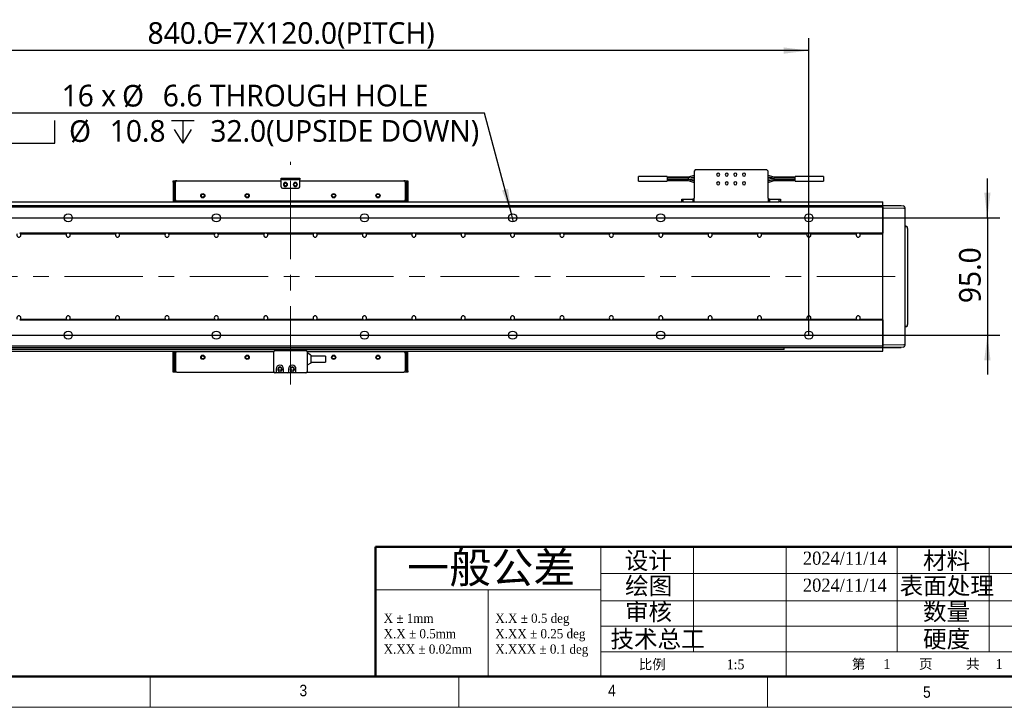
# Model space of a CAD drawing. Header units: millimetres. Extents: x 25 to 2075, y 25 to 1460.
# Tile 2 of 15: x 444 to 1242, y 25 to 582. Entities that reach past the tile are written whole.
import ezdxf

# ---------------------------------------------------------------- set-up
doc = ezdxf.new("R2010")
doc.units = ezdxf.units.MM
doc.header["$LTSCALE"] = 5
doc.linetypes.add('CENTER', pattern=[10.16, 6.35, -1.27, 1.27, -1.27])
doc.linetypes.add('CENTERX2', pattern=[20.32, 12.7, -2.54, 2.54, -2.54])
for name, color, linetype in [('中心线', 1, 'CENTER'), ('文字_', 7, 'Continuous'), ('标注', 7, 'Continuous')]:
    doc.layers.add(name, color=color, linetype=linetype)
doc.styles.add('SLDTEXTSTYLE1', font='GOTHIC.TTF', dxfattribs={"width": 0.913})
doc.styles.add('SLDTEXTSTYLE10', font='MSYH.TTC')
doc.styles.add('SLDTEXTSTYLE2', font='TIMES NEW ROMAN BLOD.TTF', dxfattribs={"width": 0.933})
doc.styles.add('SLDTEXTSTYLE4', font='SIMSUN.TTC', dxfattribs={"bigfont": 'bigfont'})
doc.styles.add('SLDTEXTSTYLE7', font='TIMES NEW ROMAN.TTF', dxfattribs={"width": 0.933})
doc.dimstyles.new('SLDDIMSTYLE0', dxfattribs={"dimtxt": 17.5, "dimasz": 20.4, "dimexe": 0, "dimexo": 0.0625, "dimgap": 4.375, "dimtad": 2, "dimrnd": 1e-09, "dimzin": 4, "dimdsep": 46, "dimtxsty": 'SLDTEXTSTYLE10', "dimsah": 1, "dimcen": 0.09, "dimadec": 0, "dimazin": 1, "dimtfac": 1, "dimtmove": 0, "dimatfit": 0, "dimfxl": 0, "dimfrac": 2, "dimtolj": 1, "dimtzin": 12, "dimarcsym": 0})
doc.dimstyles.new('SLDDIMSTYLE1', dxfattribs={"dimtxt": 17.5, "dimasz": 20.4, "dimexe": 0, "dimexo": 0.0625, "dimgap": 4.375, "dimtad": 2, "dimrnd": 1e-09, "dimzin": 4, "dimdsep": 46, "dimtxsty": 'SLDTEXTSTYLE10', "dimsah": 1, "dimcen": 0.09, "dimadec": 0, "dimazin": 1, "dimtfac": 1, "dimtofl": 0, "dimtmove": 0, "dimatfit": 3, "dimfxl": 0, "dimfrac": 2, "dimtolj": 1, "dimtzin": 12, "dimarcsym": 0})
doc.dimstyles.new('SLDDIMSTYLE5', dxfattribs={"dimtxt": 17.5, "dimasz": 20.4, "dimexe": 0, "dimexo": 0.0625, "dimgap": 4.375, "dimtad": 0, "dimtih": 1, "dimtoh": 1, "dimdec": 1, "dimrnd": 1e-09, "dimzin": 12, "dimdsep": 46, "dimtxsty": 'SLDTEXTSTYLE10', "dimblk1": 'NONE', "dimsah": 1, "dimcen": 0, "dimadec": 0, "dimazin": 3, "dimtfac": 1, "dimtmove": 0, "dimatfit": 3, "dimldrblk": 'NONE', "dimfxl": 0, "dimfrac": 2, "dimtolj": 1, "dimtzin": 12, "dimarcsym": 0})

# ---------------------------------------------------------------- blocks, each defined once
blk = doc.blocks.new('SW_NOTE_0')
at = {"color": 0, "linetype": 'Continuous', "lineweight": 0, "char_height": 7.5, "attachment_point": 1, "style": 'SLDTEXTSTYLE2'}
for s, insert in [('X.X ± 0.5 deg', (0, 9.89)), ('X.XX ± 0.25 deg', (0, -2.61)), ('X.XXX ± 0.1 deg', (0, -15.11))]:
    blk.add_mtext(s, dxfattribs=dict(at, insert=insert))
blk = doc.blocks.new('SW_NOTE_0_1')
at = {"color": 0, "linetype": 'Continuous', "lineweight": 0, "char_height": 7.5, "attachment_point": 1, "style": 'SLDTEXTSTYLE2'}
for s, insert in [('X ± 1mm ', (0, 9.89)), ('X.X ± 0.5mm', (0, -2.61)), ('X.XX ± 0.02mm', (0, -15.11))]:
    blk.add_mtext(s, dxfattribs=dict(at, insert=insert))
blk = doc.blocks.new('_D_18')
at = {"layer": '标注'}
for p, q in [((1228.17, 421.37), (1228.17, 453.12)), ((243.54, 421.37), (1238.17, 421.37)), ((1228.17, 421.37), (1228.17, 326.37)), ((243.54, 326.37), (1238.17, 326.37)), ((1228.17, 326.37), (1228.17, 294.62))]:
    blk.add_line(p, q, dxfattribs=at)
for points in [[(1228.17, 421.37), (1230.71, 441.77), (1225.63, 441.77)], [(1228.17, 326.37), (1225.63, 305.97), (1230.71, 305.97)]]:
    blk.add_solid(points, dxfattribs=at)
at = {"layer": '标注', "insert": (1205.2, 352.31), "char_height": 17.5, "attachment_point": 1, "rotation": 90, "style": 'SLDTEXTSTYLE10'}
blk.add_mtext('95.0', dxfattribs=at)
blk = doc.blocks.new('_D_20')
at = {"layer": '标注'}
for p, q in [((243.54, 326.37), (243.54, 566.84)), ((1083.54, 326.37), (1083.54, 566.84)), ((1083.54, 556.84), (243.54, 556.84))]:
    blk.add_line(p, q, dxfattribs=at)
for points in [[(243.54, 556.84), (263.94, 554.3), (263.94, 559.38)], [(1083.54, 556.84), (1063.14, 559.38), (1063.14, 554.3)]]:
    blk.add_solid(points, dxfattribs=at)
at = {"layer": '标注', "char_height": 17.5, "attachment_point": 1, "style": 'SLDTEXTSTYLE10'}
for s, insert in [('840.0', (547.83, 579.8)), ('=7X120.0(PITCH)', (603.59, 579.8))]:
    blk.add_mtext(s, dxfattribs=dict(at, insert=insert))
blk = doc.blocks.new('SW_SYMBOL_HOLE_SPOT')
at = {"layer": '标注', "color": 0}
for p, q in [((0, 4375), (0, 375)), ((8000, 375), (8000, 4375)), ((0, 375), (8000, 375))]:
    blk.add_line(p, q, dxfattribs=at)
blk = doc.blocks.new('SW_SYMBOL_HOLE_DEPTH')
at = {"layer": '标注', "color": 0}
for p, q in [((0, 4375), (4000, 4375)), ((2000, 4375), (2000, 375)), ((500, 2775), (2000, 375)), ((3500, 2775), (2000, 375))]:
    blk.add_line(p, q, dxfattribs=at)
blk = doc.blocks.new('_D_21')
at = {"layer": '标注'}
for p, q in [((820.77, 506.2), (435.85, 506.2)), ((842.68, 424.55), (820.77, 506.2)), ((844.39, 418.18), (842.68, 424.55))]:
    blk.add_line(p, q, dxfattribs=at)
blk.add_solid([(842.68, 424.55), (839.85, 444.91), (834.94, 443.6)], dxfattribs=at)
at = {"layer": '标注', "xscale": 0.004592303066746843, "yscale": 0.004592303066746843, "zscale": 0.004592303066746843}
for name, p in [('SW_SYMBOL_HOLE_SPOT', (435.85, 480.12)), ('SW_SYMBOL_HOLE_DEPTH', (567.13, 480.12))]:
    blk.add_blockref(name, p, dxfattribs=at)
at = {"layer": '标注', "char_height": 17.5, "attachment_point": 1, "style": 'SLDTEXTSTYLE10'}
for s, insert in [('16 x ', (478.23, 529.15)), ('%%c', (527.18, 528.98)), (' 6.6 THROUGH HOLE', (554.22, 529.15)), (' 32.0(UPSIDE DOWN)', (592.74, 500.52)), ('%%c', (484.23, 500.35)), (' 10.8 ', (511.27, 500.52))]:
    blk.add_mtext(s, dxfattribs=dict(at, insert=insert))
blk = doc.blocks.new('_None')

msp = doc.modelspace()

# ---------------------------------------------------------------- linework, layer by layer
at = {"color": 0, "linetype": 'Continuous', "lineweight": -3}
for p, q in [((968.6374585, 454.716621), (945.6349532, 454.716621)), ((990.536205, 455.7562526), (985.6362264, 454.2163443)), ((987.3797517, 453.6648896), (990.536205, 454.6569791)), ((991.536222, 460.1666164), (990.536205, 459.1666143)), ((990.536205, 459.1666143), (990.536205, 437.3666179)), ((1049.5362203, 460.1666164), (991.536222, 460.1666164)), ((1050.5362074, 459.1666143), (1049.5362203, 460.1666164)), ((1050.5362074, 437.3666179), (1050.5362074, 459.1666143)), ((1055.4362159, 454.21662), (1050.5362074, 455.7566177)), ((1050.5362074, 454.656614), (1054.7806244, 453.322662)), ((1095.4374592, 454.716621), (1072.4349539, 454.716621)), ((568.5362141, 451.3666164), (569.5362161, 451.3666164)), ((568.5362141, 450.3666144), (568.5362141, 451.3666164)), ((568.5362141, 450.3666144), (568.5362141, 434.3666155)), ((569.5362161, 451.3666164), (570.5362107, 451.3666164)), ((569.5362161, 450.3666144), (569.5362161, 451.3666164)), ((569.5362161, 450.3666144), (569.5362161, 434.3666155)), ((571.5362127, 451.3666164), (570.5362107, 451.3666164)), ((570.5362107, 451.3666164), (570.5362107, 450.3666144)), ((570.5362107, 435.8666148), (570.5362107, 450.3666144)), ((571.5362127, 451.3666164), (656.0362131, 451.3666164)), ((656.0362131, 452.3666184), (656.0362131, 453.366613)), ((656.0362131, 453.366613), (657.0362128, 453.366613)), ((657.0362128, 452.3666184), (656.0362131, 452.3666184)), ((656.0362131, 451.3666164), (656.0362131, 452.3666184)), ((656.0362131, 446.3666137), (656.0362131, 451.3666164)), ((657.0362128, 453.366613), (670.036213, 453.366613)), ((657.0362128, 452.3666184), (670.036213, 452.3666184)), ((670.036213, 453.366613), (671.0362127, 453.366613)), ((671.0362127, 452.3666184), (670.036213, 452.3666184)), ((671.0362127, 453.366613), (671.0362127, 452.3666184)), ((671.0362127, 451.3666164), (671.0362127, 452.3666184)), ((671.0362127, 446.3666137), (671.0362127, 451.3666164)), ((671.0362127, 451.3666164), (755.5362131, 451.3666164)), ((756.5362151, 451.3666164), (755.5362131, 451.3666164)), ((756.5362151, 451.3666164), (757.5362097, 451.3666164)), ((756.5362151, 450.3666144), (756.5362151, 451.3666164)), ((756.5362151, 450.3666144), (756.5362151, 435.8666148)), ((757.5362097, 451.3666164), (757.5362097, 450.3666144)), ((757.5362097, 451.3666164), (758.5362117, 451.3666164)), ((757.5362097, 450.3666144), (757.5362097, 434.3666155)), ((758.5362117, 451.3666164), (758.5362117, 450.3666144)), ((758.5362117, 450.3666144), (758.5362117, 434.3666155)), ((945.6349532, 451.0166179), (968.6374585, 451.0166179)), ((985.6375079, 454.21662), (968.6349551, 454.21662)), ((985.6374781, 453.4166139), (968.6349551, 453.4166139)), ((968.6349551, 452.3166176), (985.6374781, 452.3166176)), ((968.6349551, 451.516619), (985.6362264, 451.516619)), ((990.536205, 454.1143533), (985.6362264, 453.4166139)), ((985.6362264, 452.3166176), (990.536205, 453.0188795)), ((985.6362264, 451.516619), (985.6362264, 452.3189794)), ((985.6362264, 451.516619), (990.536205, 449.9766212)), ((990.536205, 451.0766175), (986.2917881, 452.4105769)), ((987.3844604, 452.0671722), (990.536205, 451.6168591)), ((990.536205, 452.7163711), (989.4790869, 452.867372)), ((1053.6879818, 453.6660668), (1050.5362074, 454.1163724)), ((1055.4362159, 453.4166139), (1050.5362074, 452.7143519)), ((1050.5362074, 453.0168604), (1051.5933554, 452.8658595)), ((1050.5362074, 451.6188856), (1055.4362159, 452.3166176)), ((1053.6926906, 452.0683494), (1050.5362074, 451.0762598)), ((1050.5362074, 449.9769788), (1055.4362159, 451.5168872)), ((1055.4349344, 451.516619), (1072.4374573, 451.516619)), ((1072.4374573, 453.4166139), (1055.4349642, 453.4166139)), ((1055.4349642, 452.3166176), (1072.4374573, 452.3166176)), ((1072.4374573, 454.21662), (1055.4362159, 454.21662)), ((1055.4362159, 454.21662), (1055.4362159, 453.414252)), ((1072.4349539, 451.0166179), (1095.4374592, 451.0166179)), ((657.0362128, 445.3666117), (670.036213, 445.3666117)), ((183.5362236, 431.3666169), (1143.5362022, 431.3666169)), ((346.1604934, 434.3666192), (980.9119324, 434.3666192)), ((570.5362107, 435.8666148), (570.5362107, 434.3666155)), ((755.5362131, 434.8666165), (571.5362127, 434.8666165)), ((756.5362151, 435.8666148), (756.5362151, 434.3666155)), ((980.5362146, 434.3666192), (980.5362146, 436.3666158)), ((980.5362146, 436.3666158), (981.5362017, 436.3666158)), ((981.5362017, 434.3666192), (980.9119324, 434.3666192)), ((981.5362017, 436.3666158), (981.5362017, 434.3666192)), ((981.5362017, 436.3666158), (989.5362179, 436.3666158)), ((981.5362017, 434.3666192), (989.5362179, 434.3666192)), ((989.5362179, 436.3666158), (989.5362179, 434.3666192)), ((990.536205, 436.3666158), (989.5362179, 436.3666158)), ((989.5362179, 434.3666192), (1051.5362243, 434.3666192)), ((990.536205, 434.3666192), (990.536205, 437.3666179)), ((1050.5362074, 437.3666179), (1050.5362074, 434.3666192)), ((1051.5362243, 436.3666158), (1050.5362074, 436.3666158)), ((1051.5362243, 436.3666158), (1051.5362243, 434.3666192)), ((1051.5362243, 436.3666158), (1059.5362108, 436.3666158)), ((1051.5362243, 434.3666192), (1059.5362108, 434.3666192)), ((1059.5362108, 434.3666192), (1059.5362108, 436.3666158)), ((1059.5362108, 436.3666158), (1060.5362277, 436.3666158)), ((1060.16048, 434.3666192), (1059.5362108, 434.3666192)), ((1060.16048, 434.3666192), (1143.5362022, 434.3666192)), ((1060.5362277, 436.3666158), (1060.5362277, 434.3666192)), ((1143.5362022, 434.2787508), (1143.5362022, 434.3666192)), ((1143.5362022, 431.4544853), (1143.5362022, 434.2787508)), ((1143.5362022, 431.3666169), (1143.5362022, 431.4544853)), ((1143.5362022, 431.3666169), (1158.286206, 431.3666169)), ((1143.5362022, 430.3666186), (1143.5362022, 431.3666169)), ((1143.5362022, 431.2793408), (1160.0623946, 430.9908766)), ((1158.286206, 431.0666155), (1158.286206, 431.3666169)), ((1158.286206, 431.0218785), (1158.286206, 431.0666155)), ((183.5362236, 430.3666186), (1143.5362022, 430.3666186)), ((1143.5362022, 430.3666186), (1143.5362022, 408.866616)), ((1143.5362022, 429.3666165), (1160.0623946, 429.2471279)), ((1143.5362022, 318.3666151), (1143.5362022, 429.3666165)), ((1161.5362088, 428.6259022), (1161.5362088, 429.4911046)), ((1161.5362088, 319.1073295), (1161.5362088, 428.6259022)), ((482.8488301, 408.866616), (444.2236047, 408.866616)), ((444.8486488, 408.366615), (482.2237711, 408.366615)), ((522.8488217, 408.866616), (484.2235963, 408.866616)), ((484.8486553, 408.366615), (522.2237776, 408.366615)), ((562.8488283, 408.866616), (524.2236029, 408.866616)), ((524.848647, 408.366615), (562.2237693, 408.366615)), ((602.8488274, 408.866616), (564.223602, 408.866616)), ((564.8486535, 408.366615), (602.2237721, 408.366615)), ((642.8488265, 408.866616), (604.2236011, 408.866616)), ((604.8486526, 408.366615), (642.2237712, 408.366615)), ((682.8488256, 408.866616), (644.2236002, 408.866616)), ((644.8486536, 408.366615), (682.2237722, 408.366615)), ((722.8488247, 408.866616), (684.2235993, 408.866616)), ((684.8486546, 408.366615), (722.2237732, 408.366615)), ((762.8488238, 408.866616), (724.2235984, 408.866616)), ((724.8486537, 408.366615), (762.2237723, 408.366615)), ((802.8488229, 408.866616), (764.2235975, 408.866616)), ((764.8486565, 408.366615), (802.2237788, 408.366615)), ((842.8488295, 408.866616), (804.2236041, 408.866616)), ((804.8486482, 408.366615), (842.2237705, 408.366615)), ((882.8488211, 408.866616), (844.2235957, 408.866616)), ((844.8486547, 408.366615), (882.223777, 408.366615)), ((922.8488128, 408.866616), (884.2236023, 408.866616)), ((884.8486613, 408.366615), (922.2237687, 408.366615)), ((962.8488343, 408.866616), (924.2235939, 408.866616)), ((924.8486678, 408.366615), (962.2237603, 408.366615)), ((1002.8488259, 408.866616), (964.2235856, 408.866616)), ((964.8486595, 408.366615), (1002.2237818, 408.366615)), ((1042.8488176, 408.866616), (1004.223607, 408.866616)), ((1004.8486511, 408.366615), (1042.2237735, 408.366615)), ((1082.848839, 408.866616), (1044.2235987, 408.866616)), ((1044.8486428, 408.366615), (1082.2237651, 408.366615)), ((1122.8488307, 408.866616), (1084.2235904, 408.866616)), ((1084.8486643, 408.366615), (1122.2237866, 408.366615)), ((1143.5362022, 408.866616), (1124.2236118, 408.866616)), ((1124.8486559, 408.366615), (1143.5362022, 408.366615)), ((1162.515692, 414.2717254), (1162.5187616, 414.3023361)), ((1162.5536601, 414.3017288), (1162.5187616, 414.3023361)), ((1163.5362129, 412.8019568), (1163.5362129, 334.9312749)), ((1163.5362129, 348.4463729), (1163.5987382, 348.4463729)), ((444.2236047, 338.8666157), (482.8488301, 338.8666157)), ((444.8486488, 339.3666167), (482.2237711, 339.3666167)), ((484.2235963, 338.8666157), (522.8488217, 338.8666157)), ((484.8486553, 339.3666167), (522.2237776, 339.3666167)), ((524.2236029, 338.8666157), (562.8488283, 338.8666157)), ((524.848647, 339.3666167), (562.2237693, 339.3666167)), ((564.223602, 338.8666157), (602.8488274, 338.8666157)), ((564.8486535, 339.3666167), (602.2237721, 339.3666167)), ((604.2236011, 338.8666157), (642.8488265, 338.8666157)), ((604.8486526, 339.3666167), (642.2237712, 339.3666167)), ((644.2236002, 338.8666157), (682.8488256, 338.8666157)), ((644.8486536, 339.3666167), (682.2237722, 339.3666167)), ((684.2235993, 338.8666157), (722.8488247, 338.8666157)), ((684.8486546, 339.3666167), (722.2237732, 339.3666167)), ((724.2235984, 338.8666157), (762.8488238, 338.8666157)), ((724.8486537, 339.3666167), (762.2237723, 339.3666167)), ((764.2235975, 338.8666157), (802.8488229, 338.8666157)), ((764.8486565, 339.3666167), (802.2237788, 339.3666167)), ((804.2236041, 338.8666157), (842.8488295, 338.8666157)), ((804.8486482, 339.3666167), (842.2237705, 339.3666167)), ((844.2235957, 338.8666157), (882.8488211, 338.8666157)), ((844.8486547, 339.3666167), (882.223777, 339.3666167)), ((884.2236023, 338.8666157), (922.8488128, 338.8666157)), ((884.8486613, 339.3666167), (922.2237687, 339.3666167)), ((924.2235939, 338.8666157), (962.8488343, 338.8666157)), ((924.8486678, 339.3666167), (962.2237603, 339.3666167)), ((964.2235856, 338.8666157), (1002.8488259, 338.8666157)), ((964.8486595, 339.3666167), (1002.2237818, 339.3666167)), ((1004.223607, 338.8666157), (1042.8488176, 338.8666157)), ((1004.8486511, 339.3666167), (1042.2237735, 339.3666167)), ((1044.2235987, 338.8666157), (1082.848839, 338.8666157)), ((1044.8486428, 339.3666167), (1082.2237651, 339.3666167)), ((1084.2235904, 338.8666157), (1122.8488307, 338.8666157)), ((1084.8486643, 339.3666167), (1122.2237866, 339.3666167)), ((1124.2236118, 338.8666157), (1143.5362022, 338.8666157)), ((1124.8486559, 339.3666167), (1143.5362022, 339.3666167)), ((1143.5362022, 338.8666157), (1143.5362022, 317.3666131)), ((1162.5187616, 333.4308956), (1162.5536601, 333.4315028)), ((1162.5536601, 333.4315028), (1162.5564317, 333.4897291)), ((1161.5362088, 318.2421271), (1161.5362088, 319.1073295)), ((1143.5362022, 317.3666131), (183.5362236, 317.3666131)), ((183.5362236, 316.3666148), (1143.5362022, 316.3666148)), ((183.5362236, 313.3666162), (650.1196982, 313.3666162)), ((1063.5362189, 314.8666155), (263.5362069, 314.8666155)), ((568.5362141, 297.3666173), (568.5362141, 313.3666162)), ((569.5362161, 297.3666173), (569.5362161, 313.3666162)), ((570.5362107, 311.8666168), (570.5362107, 313.3666162)), ((570.5362107, 311.8666168), (570.5362107, 297.3666173)), ((649.5362125, 312.8666151), (571.5362127, 312.8666151)), ((650.0362125, 296.9666179), (650.0362125, 312.9666168)), ((651.0362127, 313.9666151), (676.0362131, 313.9666151)), ((676.9527276, 313.3666162), (1143.5362022, 313.3666162)), ((677.0362132, 312.9666168), (677.0362132, 296.9666179)), ((680.0362128, 310.2345672), (677.0362132, 311.9666148)), ((755.5362131, 312.8666151), (677.5362133, 312.8666151)), ((756.5362151, 311.8666168), (756.5362151, 313.3666162)), ((756.5362151, 311.8666168), (756.5362151, 297.3666173)), ((757.5362097, 297.3666173), (757.5362097, 313.3666162)), ((758.5362117, 297.3666173), (758.5362117, 313.3666162)), ((1063.5362189, 314.8666155), (1063.5362189, 316.3666148)), ((1160.0623946, 318.4861038), (1143.5362022, 318.3666151)), ((1143.5362022, 316.3666148), (1143.5362022, 317.3666131)), ((1160.0623946, 316.742355), (1143.5362022, 316.4538909)), ((1143.5362022, 316.3666148), (1158.286206, 316.3666148)), ((1143.5362022, 313.8666172), (1143.5362022, 316.3666148)), ((1143.5362022, 313.3666162), (1143.5362022, 313.8666172)), ((1158.286206, 316.6666161), (1158.286206, 316.7113531)), ((1158.286206, 316.3666148), (1158.286206, 316.6666161)), ((680.0362128, 303.6986645), (677.0362132, 301.9666132)), ((680.0362128, 310.2345672), (680.0362128, 303.6986645)), ((692.0362129, 309.4666135), (680.0362128, 309.4666135)), ((680.0362128, 304.4666182), (692.0362129, 304.4666182)), ((692.0362129, 309.4666135), (692.0362129, 304.4666182)), ((568.5362141, 296.3666152), (568.5362141, 297.3666173)), ((569.5362161, 296.3666152), (568.5362141, 296.3666152)), ((569.5362161, 296.3666152), (569.5362161, 297.3666173)), ((570.5362107, 296.3666152), (569.5362161, 296.3666152)), ((570.5362107, 297.3666173), (570.5362107, 296.3666152)), ((571.5362127, 296.3666152), (570.5362107, 296.3666152)), ((571.5362127, 296.3666152), (649.5362125, 296.3666152)), ((650.2362131, 296.3666152), (649.5362125, 296.3666152)), ((651.5362128, 295.9666159), (651.0362127, 295.9666159)), ((658.536213, 295.9666159), (651.5362128, 295.9666159)), ((652.0362129, 299.0666162), (652.0362129, 296.4666169)), ((653.4362133, 299.0666162), (653.4362133, 298.2666176)), ((656.636213, 299.0666162), (656.636213, 298.2666176)), ((658.0362129, 296.4666169), (658.0362129, 299.0666162)), ((661.5362128, 295.9666159), (658.536213, 295.9666159)), ((668.5362128, 295.9666159), (661.5362128, 295.9666159)), ((662.0362129, 299.0666162), (662.0362129, 296.4666169)), ((663.4362129, 299.0666162), (663.4362129, 298.2666176)), ((666.636213, 299.0666162), (666.636213, 298.2666176)), ((668.0362127, 296.4666169), (668.0362127, 299.0666162)), ((676.0362131, 295.9666159), (668.5362128, 295.9666159)), ((677.5362133, 296.3666152), (676.8362127, 296.3666152)), ((677.5362133, 296.3666152), (755.5362131, 296.3666152)), ((756.5362151, 296.3666152), (755.5362131, 296.3666152)), ((756.5362151, 296.3666152), (756.5362151, 297.3666173)), ((757.5362097, 296.3666152), (756.5362151, 296.3666152)), ((757.5362097, 297.3666173), (757.5362097, 296.3666152)), ((758.5362117, 296.3666152), (757.5362097, 296.3666152)), ((758.5362117, 297.3666173), (758.5362117, 296.3666152))]:
    msp.add_line(p, q, dxfattribs=at)
at = {"color": 7, "linetype": 'Continuous', "lineweight": 50}
for p, q in [((732.3474896, 155), (732.3474896, 50)), ((732.3474896, 155), (915, 155)), ((2050, 155), (915, 155)), ((50, 50), (2050, 50))]:
    msp.add_line(p, q, dxfattribs=at)
at = {"color": 7, "linetype": 'Continuous', "lineweight": 18}
for p, q in [((915, 155), (915, 137.5)), ((915, 120), (915, 155)), ((915, 137.5), (915, 155)), ((990.125438, 70.0296589), (990.125438, 155)), ((1065.2105244, 155), (1065.2105244, 50)), ((1155, 155), (1155, 70.0296589)), ((1229.6634316, 155), (1229.6634316, 70.0296589)), ((915, 120), (915, 137.5)), ((915, 133.2902898), (1375.9224133, 133.2902898)), ((915, 120), (732.3474896, 120)), ((823.6737448, 120), (823.6737448, 50)), ((915, 120), (915, 50)), ((915, 111.2746098), (1375.9224133, 111.2746098)), ((915, 90.6523272), (1375.9224133, 90.6523272)), ((1375.9224133, 70.0296589), (915, 70.0296589)), ((50, 50), (2050, 50)), ((550, 50), (550, 25)), ((615, 50), (2050, 50)), ((800, 25), (800, 50)), ((1050, 25), (1050, 50)), ((25, 25), (2075, 25))]:
    msp.add_line(p, q, dxfattribs=at)
at = {"color": 0, "linetype": 'Continuous', "lineweight": -3, "flags": 128}
for points in [[(1163.5362129, 413.3018795), (1163.5174076, 413.494831), (1163.4631674, 413.6770498)], [(1161.5362088, 332.4310463), (1161.5550141, 332.6239977), (1161.6056781, 332.7972684)], [(1162.5536601, 333.4315028), (1162.7462725, 333.4536608), (1162.828527, 333.4750254)]]:
    msp.add_lwpolyline(points, dxfattribs=at)
at = {"color": 0, "linetype": 'Continuous', "lineweight": -3}
for centre, radius in [((659.5362129, 448.3666152), 1.25), ((667.5362129, 448.3666152), 1.25), ((592.5362129, 439.2666152), 1.7), ((592.5362129, 439.2666152), 1.25), ((628.5362129, 439.2666152), 1.7), ((628.5362129, 439.2666152), 1.25), ((698.5362129, 439.2666152), 1.7), ((698.5362129, 439.2666152), 1.25), ((734.5362129, 439.2666152), 1.7), ((734.5362129, 439.2666152), 1.25), ((483.5362129, 421.3666158), 3.3), ((603.5362129, 421.3666158), 3.3), ((723.5362129, 421.3666158), 3.3), ((843.5362129, 421.3666158), 3.3), ((963.5362129, 421.3666158), 3.3), ((1083.5362129, 421.3666158), 3.3), ((483.5362129, 326.3666158), 3.3), ((603.5362129, 326.3666158), 3.3), ((723.5362129, 326.3666158), 3.3), ((843.5362129, 326.3666158), 3.3), ((963.5362129, 326.3666158), 3.3), ((1083.5362129, 326.3666158), 3.3), ((592.5362129, 308.4666152), 1.7), ((592.5362129, 308.4666152), 1.25), ((628.5362129, 308.4666152), 1.7), ((628.5362129, 308.4666152), 1.25), ((698.5362129, 308.4666152), 1.7), ((698.5362129, 308.4666152), 1.25), ((734.5362129, 308.4666152), 1.7), ((734.5362129, 308.4666152), 1.25), ((655.0362129, 299.0666152), 1.25), ((665.0362129, 299.0666152), 1.25)]:
    msp.add_circle(centre, radius, dxfattribs=at)
for centre, radius, start, end in [((1010.0362129, 456.3666176), 1.25, 90, 270), ((1010.0362129, 456.3666176), 1.25, 270, 90), ((1017.0362129, 456.3666176), 1.25, 90, 270), ((1017.0362129, 456.3666176), 1.25, 270, 90), ((1024.0362129, 456.3666176), 1.25, 90, 270), ((1024.0362129, 456.3666176), 1.25, 270, 90), ((1031.0362129, 456.3666176), 1.25, 90, 270), ((1031.0362129, 456.3666176), 1.25, 270, 90), ((571.5362129, 450.3666152), 1, 90, 180), ((659.5362129, 448.3666152), 1.7, 0, 180), ((659.5362129, 448.3666152), 1.7, 180, 0), ((667.5362129, 448.3666152), 1.7, 0, 180), ((667.5362129, 448.3666152), 1.7, 180, 0), ((755.5362129, 450.3666152), 1, 0, 90), ((1010.0362129, 449.3666176), 1.25, 90, 270), ((1010.0362129, 449.3666176), 1.25, 270, 90), ((1017.0362129, 449.3666176), 1.25, 90, 270), ((1017.0362129, 449.3666176), 1.25, 270, 90), ((1024.0362129, 449.3666176), 1.25, 90, 270), ((1024.0362129, 449.3666176), 1.25, 270, 90), ((1031.0362129, 449.3666176), 1.25, 90, 270), ((1031.0362129, 449.3666176), 1.25, 270, 90), ((657.0362129, 446.3666152), 1, 180, 270), ((670.0362129, 446.3666152), 1, 270, 0), ((571.5362129, 435.8666152), 1, 180, 270), ((755.5362129, 435.8666152), 1, 270, 0), ((1160.0362129, 429.4911036), 1.5, 0, 89), ((1162.5362129, 415.3021846), 1, 180, 221.6339355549), ((443.5362129, 407.3666158), 1.65, 142.6948367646, 37.3051632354), ((443.5362129, 407.3666158), 1.65, 37.3051632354, 65.3799932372), ((483.5362129, 407.3666158), 1.65, 142.6948367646, 37.3051632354), ((483.5362129, 407.3666158), 1.65, 114.6200067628, 142.6948367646), ((483.5362129, 407.3666158), 1.65, 65.3799932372, 114.6200067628), ((483.5362129, 407.3666158), 1.65, 37.3051632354, 65.3799932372), ((523.5362129, 407.3666158), 1.65, 142.6948367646, 37.3051632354), ((523.5362129, 407.3666158), 1.65, 114.6200067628, 142.6948367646), ((523.5362129, 407.3666158), 1.65, 65.3799932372, 114.6200067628), ((523.5362129, 407.3666158), 1.65, 37.3051632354, 65.3799932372), ((563.5362129, 407.3666158), 1.65, 142.6948367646, 37.3051632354), ((563.5362129, 407.3666158), 1.65, 114.6200067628, 142.6948367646), ((563.5362129, 407.3666158), 1.65, 65.3799932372, 114.6200067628), ((563.5362129, 407.3666158), 1.65, 37.3051632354, 65.3799932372), ((603.5362129, 407.3666158), 1.65, 142.6948367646, 37.3051632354), ((603.5362129, 407.3666158), 1.65, 114.6200067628, 142.6948367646), ((603.5362129, 407.3666158), 1.65, 65.3799932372, 114.6200067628), ((603.5362129, 407.3666158), 1.65, 37.3051632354, 65.3799932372), ((643.5362129, 407.3666158), 1.65, 142.6948367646, 37.3051632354), ((643.5362129, 407.3666158), 1.65, 114.6200067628, 142.6948367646), ((643.5362129, 407.3666158), 1.65, 65.3799932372, 114.6200067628), ((643.5362129, 407.3666158), 1.65, 37.3051632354, 65.3799932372), ((683.5362129, 407.3666158), 1.65, 142.6948367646, 37.3051632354), ((683.5362129, 407.3666158), 1.65, 114.6200067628, 142.6948367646), ((683.5362129, 407.3666158), 1.65, 65.3799932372, 114.6200067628), ((683.5362129, 407.3666158), 1.65, 37.3051632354, 65.3799932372), ((723.5362129, 407.3666158), 1.65, 142.6948367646, 37.3051632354), ((723.5362129, 407.3666158), 1.65, 114.6200067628, 142.6948367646), ((723.5362129, 407.3666158), 1.65, 65.3799932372, 114.6200067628), ((723.5362129, 407.3666158), 1.65, 37.3051632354, 65.3799932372), ((763.5362129, 407.3666158), 1.65, 142.6948367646, 37.3051632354), ((763.5362129, 407.3666158), 1.65, 114.6200067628, 142.6948367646), ((763.5362129, 407.3666158), 1.65, 65.3799932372, 114.6200067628), ((763.5362129, 407.3666158), 1.65, 37.3051632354, 65.3799932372), ((803.5362129, 407.3666158), 1.65, 142.6948367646, 37.3051632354), ((803.5362129, 407.3666158), 1.65, 114.6200067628, 142.6948367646), ((803.5362129, 407.3666158), 1.65, 65.3799932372, 114.6200067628), ((803.5362129, 407.3666158), 1.65, 37.3051632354, 65.3799932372), ((843.5362129, 407.3666158), 1.65, 142.6948367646, 37.3051632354), ((843.5362129, 407.3666158), 1.65, 114.6200067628, 142.6948367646), ((843.5362129, 407.3666158), 1.65, 65.3799932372, 114.6200067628), ((843.5362129, 407.3666158), 1.65, 37.3051632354, 65.3799932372), ((883.5362129, 407.3666158), 1.65, 142.6948367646, 37.3051632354), ((883.5362129, 407.3666158), 1.65, 114.6200067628, 142.6948367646), ((883.5362129, 407.3666158), 1.65, 65.3799932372, 114.6200067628), ((883.5362129, 407.3666158), 1.65, 37.3051632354, 65.3799932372), ((923.5362129, 407.3666158), 1.65, 142.6948367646, 37.3051632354), ((923.5362129, 407.3666158), 1.65, 114.6200067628, 142.6948367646), ((923.5362129, 407.3666158), 1.65, 65.3799932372, 114.6200067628), ((923.5362129, 407.3666158), 1.65, 37.3051632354, 65.3799932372), ((963.5362129, 407.3666158), 1.65, 142.6948367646, 37.3051632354), ((963.5362129, 407.3666158), 1.65, 114.6200067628, 142.6948367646), ((963.5362129, 407.3666158), 1.65, 65.3799932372, 114.6200067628), ((963.5362129, 407.3666158), 1.65, 37.3051632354, 65.3799932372), ((1003.5362129, 407.3666158), 1.65, 142.6948367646, 37.3051632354), ((1003.5362129, 407.3666158), 1.65, 114.6200067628, 142.6948367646), ((1003.5362129, 407.3666158), 1.65, 65.3799932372, 114.6200067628), ((1003.5362129, 407.3666158), 1.65, 37.3051632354, 65.3799932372), ((1043.5362129, 407.3666158), 1.65, 142.6948367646, 37.3051632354), ((1043.5362129, 407.3666158), 1.65, 114.6200067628, 142.6948367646), ((1043.5362129, 407.3666158), 1.65, 65.3799932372, 114.6200067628), ((1043.5362129, 407.3666158), 1.65, 37.3051632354, 65.3799932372), ((1083.5362129, 407.3666158), 1.65, 142.6948367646, 37.3051632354), ((1083.5362129, 407.3666158), 1.65, 114.6200067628, 142.6948367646), ((1083.5362129, 407.3666158), 1.65, 65.3799932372, 114.6200067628), ((1083.5362129, 407.3666158), 1.65, 37.3051632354, 65.3799932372), ((1123.5362129, 407.3666158), 1.65, 142.6948367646, 37.3051632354), ((1123.5362129, 407.3666158), 1.65, 114.6200067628, 142.6948367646), ((1123.5362129, 407.3666158), 1.65, 65.3799932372, 114.6200067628), ((1123.5362129, 407.3666158), 1.65, 37.3051632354, 65.3799932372), ((1162.5362129, 415.3021846), 1, 225.6037062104, 269), ((1162.5362129, 413.3018799), 1, 60.9458402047, 89), ((443.5362129, 340.3666158), 1.65, 322.6948367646, 217.3051632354), ((443.5362129, 340.3666158), 1.65, 294.6200067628, 322.6948367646), ((483.5362129, 340.3666158), 1.65, 322.6948367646, 217.3051632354), ((483.5362129, 340.3666158), 1.65, 217.3051632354, 245.3799932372), ((483.5362129, 340.3666158), 1.65, 245.3799932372, 294.6200067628), ((483.5362129, 340.3666158), 1.65, 294.6200067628, 322.6948367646), ((523.5362129, 340.3666158), 1.65, 322.6948367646, 217.3051632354), ((523.5362129, 340.3666158), 1.65, 217.3051632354, 245.3799932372), ((523.5362129, 340.3666158), 1.65, 245.3799932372, 294.6200067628), ((523.5362129, 340.3666158), 1.65, 294.6200067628, 322.6948367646), ((563.5362129, 340.3666158), 1.65, 322.6948367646, 217.3051632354), ((563.5362129, 340.3666158), 1.65, 217.3051632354, 245.3799932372), ((563.5362129, 340.3666158), 1.65, 245.3799932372, 294.6200067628), ((563.5362129, 340.3666158), 1.65, 294.6200067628, 322.6948367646), ((603.5362129, 340.3666158), 1.65, 322.6948367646, 217.3051632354), ((603.5362129, 340.3666158), 1.65, 217.3051632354, 245.3799932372), ((603.5362129, 340.3666158), 1.65, 245.3799932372, 294.6200067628), ((603.5362129, 340.3666158), 1.65, 294.6200067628, 322.6948367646), ((643.5362129, 340.3666158), 1.65, 322.6948367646, 217.3051632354), ((643.5362129, 340.3666158), 1.65, 217.3051632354, 245.3799932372), ((643.5362129, 340.3666158), 1.65, 245.3799932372, 294.6200067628), ((643.5362129, 340.3666158), 1.65, 294.6200067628, 322.6948367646), ((683.5362129, 340.3666158), 1.65, 322.6948367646, 217.3051632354), ((683.5362129, 340.3666158), 1.65, 217.3051632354, 245.3799932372), ((683.5362129, 340.3666158), 1.65, 245.3799932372, 294.6200067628), ((683.5362129, 340.3666158), 1.65, 294.6200067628, 322.6948367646), ((723.5362129, 340.3666158), 1.65, 322.6948367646, 217.3051632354), ((723.5362129, 340.3666158), 1.65, 217.3051632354, 245.3799932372), ((723.5362129, 340.3666158), 1.65, 245.3799932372, 294.6200067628), ((723.5362129, 340.3666158), 1.65, 294.6200067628, 322.6948367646), ((763.5362129, 340.3666158), 1.65, 322.6948367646, 217.3051632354), ((763.5362129, 340.3666158), 1.65, 217.3051632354, 245.3799932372), ((763.5362129, 340.3666158), 1.65, 245.3799932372, 294.6200067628), ((763.5362129, 340.3666158), 1.65, 294.6200067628, 322.6948367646), ((803.5362129, 340.3666158), 1.65, 322.6948367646, 217.3051632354), ((803.5362129, 340.3666158), 1.65, 217.3051632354, 245.3799932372), ((803.5362129, 340.3666158), 1.65, 245.3799932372, 294.6200067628), ((803.5362129, 340.3666158), 1.65, 294.6200067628, 322.6948367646), ((843.5362129, 340.3666158), 1.65, 322.6948367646, 217.3051632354), ((843.5362129, 340.3666158), 1.65, 217.3051632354, 245.3799932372), ((843.5362129, 340.3666158), 1.65, 245.3799932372, 294.6200067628), ((843.5362129, 340.3666158), 1.65, 294.6200067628, 322.6948367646), ((883.5362129, 340.3666158), 1.65, 322.6948367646, 217.3051632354), ((883.5362129, 340.3666158), 1.65, 217.3051632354, 245.3799932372), ((883.5362129, 340.3666158), 1.65, 245.3799932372, 294.6200067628), ((883.5362129, 340.3666158), 1.65, 294.6200067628, 322.6948367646), ((923.5362129, 340.3666158), 1.65, 322.6948367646, 217.3051632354), ((923.5362129, 340.3666158), 1.65, 217.3051632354, 245.3799932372), ((923.5362129, 340.3666158), 1.65, 245.3799932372, 294.6200067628), ((923.5362129, 340.3666158), 1.65, 294.6200067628, 322.6948367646), ((963.5362129, 340.3666158), 1.65, 322.6948367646, 217.3051632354), ((963.5362129, 340.3666158), 1.65, 217.3051632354, 245.3799932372), ((963.5362129, 340.3666158), 1.65, 245.3799932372, 294.6200067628), ((963.5362129, 340.3666158), 1.65, 294.6200067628, 322.6948367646), ((1003.5362129, 340.3666158), 1.65, 322.6948367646, 217.3051632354), ((1003.5362129, 340.3666158), 1.65, 217.3051632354, 245.3799932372), ((1003.5362129, 340.3666158), 1.65, 245.3799932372, 294.6200067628), ((1003.5362129, 340.3666158), 1.65, 294.6200067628, 322.6948367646), ((1043.5362129, 340.3666158), 1.65, 322.6948367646, 217.3051632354), ((1043.5362129, 340.3666158), 1.65, 217.3051632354, 245.3799932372), ((1043.5362129, 340.3666158), 1.65, 245.3799932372, 294.6200067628), ((1043.5362129, 340.3666158), 1.65, 294.6200067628, 322.6948367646), ((1083.5362129, 340.3666158), 1.65, 322.6948367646, 217.3051632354), ((1083.5362129, 340.3666158), 1.65, 217.3051632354, 245.3799932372), ((1083.5362129, 340.3666158), 1.65, 245.3799932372, 294.6200067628), ((1083.5362129, 340.3666158), 1.65, 294.6200067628, 322.6948367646), ((1123.5362129, 340.3666158), 1.65, 322.6948367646, 217.3051632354), ((1123.5362129, 340.3666158), 1.65, 217.3051632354, 245.3799932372), ((1123.5362129, 340.3666158), 1.65, 245.3799932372, 294.6200067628), ((1123.5362129, 340.3666158), 1.65, 294.6200067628, 322.6948367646), ((1162.5362129, 332.4310474), 1, 91, 131.7643990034), ((1162.5362129, 334.4313521), 1, 319.1420507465, 0), ((571.5362129, 311.8666152), 1, 90, 180), ((649.5362129, 311.8666152), 1, 60, 90), ((651.0362129, 312.9666152), 1, 90, 180), ((676.0362129, 312.9666152), 1, 0, 90), ((677.5362129, 311.8666152), 1, 90, 120), ((755.5362129, 311.8666152), 1, 360, 90), ((1160.0362129, 318.2421284), 1.5, 271, 0), ((571.5362129, 297.3666152), 1, 180, 270), ((649.5362129, 297.3666152), 1, 270, 305.9833322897), ((651.0362129, 296.9666152), 1, 180, 270), ((651.5362129, 296.4666152), 0.5, 270, 0), ((655.0362129, 299.0666152), 3, 0, 180), ((655.0362129, 299.0666152), 1.6, 0, 180), ((655.0362129, 298.2666152), 1.6, 180, 0), ((658.5362129, 296.4666152), 0.5, 180, 270), ((661.5362129, 296.4666152), 0.5, 270, 0), ((665.0362129, 299.0666152), 3, 0, 180), ((665.0362129, 299.0666152), 1.6, 0, 180), ((665.0362129, 298.2666152), 1.6, 180, 0), ((668.5362129, 296.4666152), 0.5, 180, 270), ((676.0362129, 296.9666152), 1, 270, 0), ((677.5362129, 297.3666152), 1, 234.0166675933, 270), ((755.5362129, 297.3666152), 1, 270, 360)]:
    msp.add_arc(centre, radius, start, end, dxfattribs=at)
for centre, start_param, end_param in [((1160.0362129, 428.625904), 0, 1.5533430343), ((1160.0362129, 319.107328), 4.7298422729, 6.2831853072)]:
    msp.add_ellipse(centre, major_axis=(1.5, 0), ratio=0.4142135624, start_param=start_param, end_param=end_param, dxfattribs=at)
for points, knots in [([(945.6362049, 451.0166179), (945.6362049, 451.0444267), (945.6362049, 451.1000443), (945.6362049, 451.5278522), (945.6362049, 452.139361), (945.6362049, 452.866617), (945.6362049, 453.593873), (945.6362049, 454.2053785), (945.6362049, 454.6331961), (945.6362049, 454.6888127), (945.6362049, 454.716621)], [0, 0, 0, 0, 0.12499999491, 0.24999978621, 0.3749994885, 0.50000027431, 0.62499979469, 0.74999949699, 0.87500000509, 1, 1, 1, 1]), ([(968.6362068, 454.716621), (968.6362068, 454.6888127), (968.6362068, 454.6331961), (968.6362068, 454.2053785), (968.6362068, 453.593873), (968.6362068, 452.866617), (968.6362068, 452.139361), (968.6362068, 451.5278522), (968.6362068, 451.1000443), (968.6362068, 451.0444267), (968.6362068, 451.0166179)], [0, 0, 0, 0, 0.1249999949, 0.250000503, 0.3750002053, 0.4999997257, 0.6250005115, 0.7500002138, 0.8750000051, 1, 1, 1, 1]), ([(1072.4362056, 451.0166179), (1072.4362056, 451.0444267), (1072.4362056, 451.1000443), (1072.4362056, 451.5278522), (1072.4362056, 452.139361), (1072.4362056, 452.866617), (1072.4362056, 453.593873), (1072.4362056, 454.2053785), (1072.4362056, 454.6331961), (1072.4362056, 454.6888127), (1072.4362056, 454.716621)], [0, 0, 0, 0, 0.12499999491, 0.24999978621, 0.3749994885, 0.50000027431, 0.62499979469, 0.74999949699, 0.87500000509, 1, 1, 1, 1]), ([(1095.4362075, 454.716621), (1095.4362075, 454.6888127), (1095.4362075, 454.6331961), (1095.4362075, 454.2053785), (1095.4362075, 453.593873), (1095.4362075, 452.866617), (1095.4362075, 452.139361), (1095.4362075, 451.5278522), (1095.4362075, 451.1000443), (1095.4362075, 451.0444267), (1095.4362075, 451.0166179)], [0, 0, 0, 0, 0.1249999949, 0.250000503, 0.3750002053, 0.4999997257, 0.6250005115, 0.7500002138, 0.8750000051, 1, 1, 1, 1]), ([(985.6362264, 454.2113748), (985.6362264, 454.2112807), (985.6362264, 454.2110471), (985.6362264, 454.1585001), (985.6362264, 454.0890344), (985.6362264, 454.0543016)], [0, 0, 0, 0, 0.25214689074, 0.62607379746, 1, 1, 1, 1]), ([(985.6362264, 454.0543016), (985.6362264, 454.0274384), (985.6362264, 453.973712), (985.6362264, 453.8774578), (985.6362264, 453.7742219), (985.6362264, 453.7024869), (985.6362264, 453.6666181)], [0, 0, 0, 0, 0.2500022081, 0.500004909, 0.7499929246, 1, 1, 1, 1]), ([(985.6362264, 453.6666181), (985.6362264, 453.6119063), (985.6362264, 453.5234311), (985.6362264, 453.4461177), (985.6362264, 453.4166139)], [0, 0, 0, 0, 0.6183856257, 1, 1, 1, 1]), ([(985.6362264, 453.4166139), (985.6362264, 453.4117484), (985.6362264, 453.4020175), (985.6362264, 453.339478), (985.6362264, 453.3082079)], [0, 0, 0, 0, 0.4999942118, 1, 1, 1, 1]), ([(985.6362264, 453.3082079), (985.6362264, 453.2698248), (985.6362264, 453.1930574), (985.6362264, 453.0347259), (985.6362264, 452.8631313), (985.6362264, 452.6911236), (985.6362264, 452.5361008), (985.6362264, 452.4141348), (985.6362264, 452.3322922), (985.6362264, 452.3218425), (985.6362264, 452.3166176)], [0, 0, 0, 0, 0.124997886, 0.2499996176, 0.3749972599, 0.5000020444, 0.6250013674, 0.7500017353, 0.8749996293, 1, 1, 1, 1]), ([(1055.4362159, 452.4250235), (1055.4362159, 452.4634095), (1055.4362159, 452.5401798), (1055.4362159, 452.6985091), (1055.4362159, 452.8701032), (1055.4362159, 453.0421098), (1055.4362159, 453.1971314), (1055.4362159, 453.3190947), (1055.4362159, 453.4009503), (1055.4362159, 453.4113927), (1055.4362159, 453.4166139)], [0, 0, 0, 0, 0.1250016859, 0.2499984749, 0.3750014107, 0.5000007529, 0.624999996, 0.750000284, 0.8750005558, 1, 1, 1, 1]), ([(1055.4362159, 452.3166176), (1055.4362159, 452.3214865), (1055.4362159, 452.3312244), (1055.4362159, 452.3937572), (1055.4362159, 452.4250235)], [0, 0, 0, 0, 0.5000008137, 1, 1, 1, 1]), ([(1055.4362159, 452.0666208), (1055.4362159, 452.12133), (1055.4362159, 452.2098026), (1055.4362159, 452.2871137), (1055.4362159, 452.3166176)], [0, 0, 0, 0, 0.6183748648, 1, 1, 1, 1]), ([(1055.4362159, 451.6789299), (1055.4362159, 451.7057931), (1055.4362159, 451.7595195), (1055.4362159, 451.8557756), (1055.4362159, 451.9590149), (1055.4362159, 452.0307521), (1055.4362159, 452.0666208)], [0, 0, 0, 0, 0.24999805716, 0.49999660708, 0.74999707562, 1, 1, 1, 1]), ([(1055.4362159, 451.5218567), (1055.4362159, 451.5219508), (1055.4362159, 451.5221843), (1055.4362159, 451.5747314), (1055.4362159, 451.6441971), (1055.4362159, 451.6789299)], [0, 0, 0, 0, 0.25214689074, 0.62607379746, 1, 1, 1, 1]), ([(1162.5156324, 414.2714571), (1162.4234383, 414.2853591), (1162.2321205, 414.3142081), (1161.9641453, 414.4568336), (1161.7342704, 414.6707329), (1161.6460278, 414.8540222), (1161.6019528, 414.9455708)], [0, 0, 0, 0, 0.2323867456, 0.4822404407, 0.7413917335, 1, 1, 1, 1]), ([(1163.4674589, 413.6662912), (1163.422608, 413.7564549), (1163.3319881, 413.9386281), (1163.1029337, 414.1358826), (1162.8371431, 414.2578192), (1162.6481894, 414.2665289), (1162.5567894, 414.2707419)], [0, 0, 0, 0, 0.2531716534, 0.511525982, 0.7637171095, 1, 1, 1, 1]), ([(1163.5362129, 412.8019568), (1163.5362129, 412.8648269), (1163.5362129, 412.9622946), (1163.5362129, 413.0787536), (1163.5362129, 413.1585081), (1163.5362129, 413.222767), (1163.5362129, 413.2848549), (1163.5362129, 413.295171), (1163.5362129, 413.3018795)], [0, 0, 0, 0, 0.239457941, 0.3712323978, 0.500001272, 0.631772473, 0.760542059, 1, 1, 1, 1]), ([(1161.6019528, 332.7876609), (1161.6460278, 332.8792094), (1161.7342704, 333.0624988), (1161.9641453, 333.2763981), (1162.2321205, 333.4190236), (1162.4234383, 333.4478725), (1162.5156324, 333.4617745)], [0, 0, 0, 0, 0.2586082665, 0.5177595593, 0.7676132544, 1, 1, 1, 1]), ([(1162.5567894, 333.4624898), (1162.6481894, 333.4667028), (1162.8371431, 333.4754124), (1163.1029337, 333.5973491), (1163.3319881, 333.7946036), (1163.422608, 333.9767768), (1163.4674589, 334.0669405)], [0, 0, 0, 0, 0.2362828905, 0.488474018, 0.7468283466, 1, 1, 1, 1]), ([(1163.5362129, 334.4313521), (1163.5362129, 334.4380696), (1163.5362129, 334.4484837), (1163.5362129, 334.5108963), (1163.5362129, 334.5758263), (1163.5362129, 334.6551681), (1163.5362129, 334.7717144), (1163.5362129, 334.8684005), (1163.5362129, 334.9312749)], [0, 0, 0, 0, 0.2394579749, 0.3712324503, 0.5000013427, 0.6317692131, 0.7605420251, 1, 1, 1, 1])]:
    msp.add_open_spline(points, degree=3, knots=knots, dxfattribs=at)
at = {"layer": '中心线', "color": 7, "linetype": 'CENTERX2', "lineweight": 18}
for p, q in [((663.5362129, 286.3666152), (663.5362129, 466.6472664)), ((1153.5362129, 373.8666158), (173.5362129, 373.8666158))]:
    msp.add_line(p, q, dxfattribs=at)

# ---------------------------------------------------------------- block references
at = {"color": 7, "linetype": 'Continuous', "lineweight": 0}
for name, p in [('SW_NOTE_0_1', (739.0554072, 90.9824901)), ('SW_NOTE_0', (829.4895584, 90.9824901))]:
    msp.add_blockref(name, p, dxfattribs=at)

# ---------------------------------------------------------------- texts
at = {"color": 7, "linetype": 'Continuous', "lineweight": 0, "attachment_point": 1}
for s, insert, char_height, style in [('一般公差', (758.0409076, 150.5026782), 25, 'SLDTEXTSTYLE4'), ('设计', (934.3940062, 150.8597998), 14, 'SLDTEXTSTYLE4'), ('材料', (1175.945158, 150.8597998), 14, 'SLDTEXTSTYLE4'), ('绘图', (934.6905323, 130.3292539), 14, 'SLDTEXTSTYLE4'), ('表面处理', (1157.1065257, 130.3292539), 14, 'SLDTEXTSTYLE4'), ('审核', (934.5252551, 109.446757), 14, 'SLDTEXTSTYLE4'), ('数量', (1175.9840453, 109.446757), 14, 'SLDTEXTSTYLE4'), ('技术总工', (922.7452094, 87.3221226), 14, 'SLDTEXTSTYLE4'), ('硬度', (1175.9913376, 87.3221226), 14, 'SLDTEXTSTYLE4'), ('比例', (945.7875711, 63.8039114), 8, 'SLDTEXTSTYLE4'), ('第        页', (1118.3264966, 64.1032432), 8, 'SLDTEXTSTYLE4'), ('1', (1143.9487751, 64.0990944), 8, 'SLDTEXTSTYLE2'), ('共        页', (1210.9333383, 64.1032432), 8, 'SLDTEXTSTYLE4'), ('1', (1234.8140134, 64.0990944), 8, 'SLDTEXTSTYLE2'), ('1:5', (1016.921877, 63.7997626), 8, 'SLDTEXTSTYLE2'), ('3', (670.8333333, 43.231553), 9.2604167, 'SLDTEXTSTYLE1'), ('4', (920.8333333, 43.231553), 9.2604167, 'SLDTEXTSTYLE1'), ('5', (1175.9907111, 41.9842102), 9.2604167, 'SLDTEXTSTYLE1')]:
    msp.add_mtext(s, dxfattribs=dict(at, insert=insert, char_height=char_height, style=style))
at = {"layer": '文字_', "char_height": 10.58333333, "attachment_point": 2, "style": 'SLDTEXTSTYLE7'}
for insert in [(1112.6898477, 151.0452088), (1112.6898477, 129.1825137)]:
    msp.add_mtext('2024/11/14', dxfattribs=dict(at, insert=insert))

# ---------------------------------------------------------------- dimensions: what is measured, and where the dimension line sits
at = {"layer": '标注'}
dim = msp.add_linear_dim(base=(243.5362129, 556.838133), p1=(1083.5362129, 326.3666158), p2=(243.5362129, 326.3666158), text='<>=7X120.0(PITCH)', dimstyle='SLDDIMSTYLE1', dxfattribs=at)
dim.commit()
dim.dimension.update_dxf_attribs({"geometry": '_D_20', "text_midpoint": (663.5362129, 556.838133), "dimtype": 160})
dim = msp.add_diameter_dim_2p(p1=(844.3916579, 418.1794205), p2=(842.6807679, 424.5538111), text='16 x <> THROUGH HOLE\\P{\\fGDT;v}%%c 10.8 {\\fGDT;x} 32.0(UPSIDE DOWN)\\P', dimstyle='SLDDIMSTYLE5', dxfattribs=at)
dim.commit()
dim.dimension.update_dxf_attribs({"geometry": '_D_21', "text_midpoint": (624.3396011, 506.0228156), "dimtype": 163})
dim = msp.add_linear_dim(base=(1228.1650218, 326.3666158), p1=(243.5362129, 421.3666158), p2=(243.5362129, 326.3666158), angle=90, dimstyle='SLDDIMSTYLE0', dxfattribs=at)
dim.commit()
dim.dimension.update_dxf_attribs({"geometry": '_D_18', "text_midpoint": (1228.1650218, 373.8666158), "dimtype": 160})

doc.saveas('drawing.dxf')
